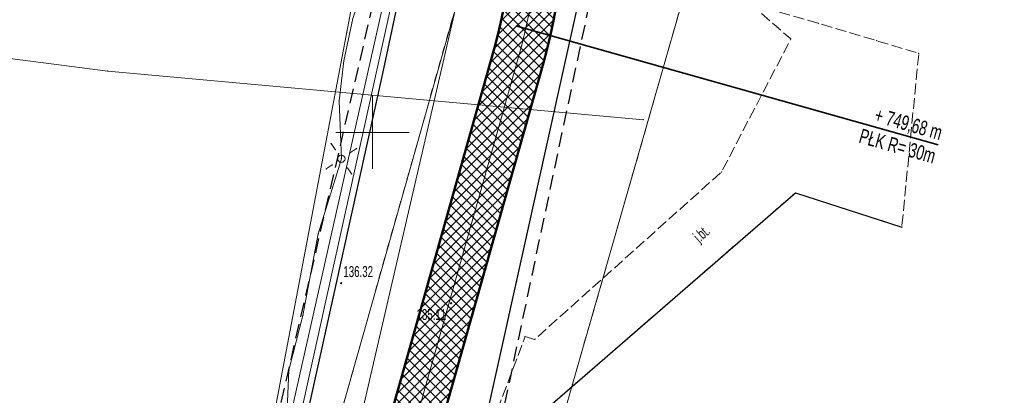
# Model space of a CAD drawing. Extents: x 6456700 to 6518119, y 5963420 to 5980059.
# Tile 107 of 256: x 6512145 to 6512212, y 5964531 to 5964557. Entities that reach past the tile are written whole.
import ezdxf
from ezdxf.enums import TextEntityAlignment as Align

# ---------------------------------------------------------------- set-up
doc = ezdxf.new("R2010")
doc.units = 0
doc.header["$MEASUREMENT"] = 0
for name, pattern in [('L_0_03', [1, 0.5, -0.5]), ('L_0_04', [1.5, 1, -0.5]), ('L_0_52', [1, 0.75, -0.25])]:
    doc.linetypes.add(name, pattern=pattern)
doc.layers.get('0').update_dxf_attribs({"color": 2, "linetype": 'CONTINUOUS', "lineweight": 5})
for name, color, linetype, lineweight in [('18mm Kreska ciągła', 7, 'CONTINUOUS', 18), ('218_kontur_uzytku_gruntowego', 96, 'L_0_03', 18), ('219_dzialka_ewidencyjna', 7, 'CONTINUOUS', 18), ('35mm Ciągła', 7, 'CONTINUOUS', 35), ('50mm Kreska ciągła', 7, 'CONTINUOUS', 50), ('9mm Kreska ciągła', 252, 'CONTINUOUS', 9), ('jezdnia', 7, 'CONTINUOUS', 18), ('jezdnia_Atr17', 7, 'CONTINUOUS', 18), ('kraweznik', 7, 'CONTINUOUS', 18), ('latarnia', 7, 'CONTINUOUS', 18), ('pikieta_sztuczna', 7, 'CONTINUOUS', 18), ('pikieta_sztuczna_Atr2', 7, 'CONTINUOUS', 18), ('przewod_elektroenergetyczny_podziemny', 7, 'CONTINUOUS', 18), ('przewod_elektroenergetyczny_sredniego_napiecia', 7, 'CONTINUOUS', 18), ('przewod_telekomunikacyjny_napowietrzny', 7, 'CONTINUOUS', 18), ('sciana_oporowa__linia_', 7, 'CONTINUOUS', 18), ('siatka_krzyrzy', 7, 'CONTINUOUS', 18), ('Zakres', 7, 'CONTINUOUS', 18)]:
    doc.layers.add(name, color=color, linetype=linetype, lineweight=lineweight)
doc.styles.get("Standard").update_dxf_attribs({"font": 'txt', "width": 0.75})
doc.styles.add('Znaczniki', font='GOTHIC.TTF', dxfattribs={"width": 0.7})

# ---------------------------------------------------------------- blocks, each defined once
blk = doc.blocks.new('mdcp_nowa')
at = {"layer": 'pikieta_sztuczna', "linetype": 'Continuous', "lineweight": 18, "true_color": 0x000000}
for points in [[(6494897.85, 5980989.645, 1), (6494897.85, 5980989.735, 1)], [(6494905.37, 5980988.275, 1), (6494905.37, 5980988.365, 1)]]:
    blk.add_hatch(color=18, dxfattribs=at).paths.add_polyline_path(points)
for p in [(6494937.336, 5981005.402), (6494936.179, 5980993.529)]:
    blk.add_point(p)
at = {"layer": '218_kontur_uzytku_gruntowego', "lineweight": 18, "flags": 128}
for points in [[(6494904.26, 5980949.94), (6494922.88, 5981014.92)], [(6494907.1, 5981013.59), (6494894.76, 5980969.89)]]:
    blk.add_lwpolyline(points, dxfattribs=at)
at = {"layer": '219_dzialka_ewidencyjna', "color": 3, "linetype": 'Continuous', "lineweight": 18, "flags": 128}
for points in [[(6494904.26, 5980949.94), (6494922.88, 5981014.92)], [(6494894.76, 5980969.89), (6494907.1, 5981013.59)]]:
    blk.add_lwpolyline(points, dxfattribs=at)
at = {"layer": 'jezdnia', "color": 7, "linetype": 'L_0_52', "lineweight": 18, "flags": 128}
for points in [[(6494901.28, 5981033.55), (6494895.98, 5981037.05), (6494891.79, 5981038.5), (6494887.13, 5981039.27), (6494882.27, 5981039.11), (6494875.49, 5981037.4), (6494866.94, 5981034.2), (6494865.13, 5981033.98), (6494863.73, 5981033.8), (6494859.98, 5981033.33), (6494859.47, 5981035.75), (6494866.03, 5981036.51), (6494874.51, 5981040.25), (6494881.85, 5981042.1), (6494887.33, 5981042.28), (6494892.57, 5981041.41), (6494897.26, 5981039.7), (6494882.58, 5981059.01), (6494884.95, 5981060.87), (6494891.08, 5981052.78), (6494898.92, 5981042.35), (6494908.85, 5981029.59), (6494911.52, 5981023.9), (6494915.25, 5981014.07), (6494914.78, 5981012.09), (6494906.97, 5980976.83), (6494902.68, 5980957.34), (6494894.73, 5980959.02), (6494897.08, 5980960.46), (6494898.72, 5980967.42), (6494893.04, 5980969.39), (6494900.7, 5981004.04), (6494905.1, 5981024.68), (6494905.84, 5981028.59), (6494904.34, 5981030.87)], [(6494910.43, 5980986.04), (6494911.08, 5980985.84), (6494923.86, 5980997.3), (6494928.59, 5981006.39), (6494924.9, 5981009.58), (6494914.78, 5981012.09), (6494915.25, 5981014.07), (6494926.7, 5981012.44), (6494925.86, 5981009.71), (6494927.38, 5981009.24), (6494927.14, 5981008.42), (6494930.47, 5981007.46), (6494934.47, 5981006.27), (6494937.336, 5981005.402), (6494936.179, 5980993.529), (6494928.9, 5980995.86), (6494906.97, 5980976.83)]]:
    blk.add_lwpolyline(points, close=True, dxfattribs=at)
at = {"layer": 'jezdnia'}
for p in [(6494930.47, 5981007.46), (6494928.59, 5981006.39), (6494934.47, 5981006.27), (6494900.7, 5981004.04), (6494923.86, 5980997.3), (6494928.9, 5980995.86), (6494910.43, 5980986.04), (6494911.08, 5980985.84)]:
    blk.add_point(p, dxfattribs=at)
at = {"layer": 'kraweznik', "color": 7, "linetype": 'Continuous', "lineweight": 25, "flags": 128}
for points in [[(6494897.08, 5980960.46), (6494898.72, 5980967.42), (6494893.04, 5980969.39), (6494900.7, 5981004.04), (6494905.1, 5981024.68)], [(6494902.53, 5980950.23), (6494902.68, 5980957.34), (6494906.97, 5980976.83), (6494914.78, 5981012.09), (6494924.9, 5981009.58)], [(6494906.97, 5980976.83), (6494928.9, 5980995.86), (6494936.179, 5980993.529)]]:
    blk.add_lwpolyline(points, dxfattribs=at)
at = {"layer": 'kraweznik'}
for p in [(6494900.7, 5981004.04), (6494928.9, 5980995.86)]:
    blk.add_point(p, dxfattribs=at)
at = {"layer": 'latarnia', "color": 7, "linetype": 'Continuous', "lineweight": 13, "flags": 128}
for points in [[(6494897.451, 5980998.822), (6494897.172, 5980999.236)], [(6494898.492, 5980998.618), (6494898.906, 5980998.897)], [(6494897.247, 5980997.781), (6494896.833, 5980997.502)], [(6494898.288, 5980997.577), (6494898.567, 5980997.163)]]:
    blk.add_lwpolyline(points, dxfattribs=at)
at = {"layer": 'latarnia', "color": 7, "linetype": 'Continuous', "lineweight": 13}
blk.add_circle((6494897.87, 5980998.2), 0.25, dxfattribs=at)
at = {"layer": 'latarnia'}
for p in [(6494897.172, 5980999.236), (6494897.451, 5980998.822), (6494898.492, 5980998.618), (6494898.906, 5980998.897), (6494897.247, 5980997.781), (6494897.87, 5980998.2), (6494896.833, 5980997.502), (6494898.288, 5980997.577), (6494898.567, 5980997.163)]:
    blk.add_point(p, dxfattribs=at)
at = {"layer": 'pikieta_sztuczna', "color": 7, "linetype": 'Continuous', "lineweight": 18}
for centre in [(6494897.85, 5980989.69), (6494905.37, 5980988.32)]:
    blk.add_circle(centre, 0.045, dxfattribs=at)
at = {"layer": 'pikieta_sztuczna'}
for p in [(6494897.85, 5980989.69), (6494905.37, 5980988.32)]:
    blk.add_point(p, dxfattribs=at)
at = {"layer": 'przewod_elektroenergetyczny_podziemny', "color": 1, "linetype": 'Continuous', "lineweight": 18, "flags": 128}
for points in [[(6494892.56, 5980976.89), (6494901.84, 5981025.85), (6494895.3, 5981033.34), (6494895.01, 5981040.85), (6494891.23, 5981046.73)], [(6494891.38, 5980970.44), (6494892.73, 5980973.81), (6494893.39, 5980977.37), (6494894.17, 5980981.06), (6494894.29, 5980983.73), (6494895.24, 5980987.47), (6494896.29, 5980993.06), (6494897.87, 5980998.2), (6494897.71, 5981002.15), (6494898.05, 5981004.89), (6494898.65, 5981007.79), (6494900.31, 5981012.68), (6494901.06, 5981014.51), (6494901.41, 5981015.18), (6494901.97, 5981015.33)]]:
    blk.add_lwpolyline(points, dxfattribs=at)
at = {"layer": 'przewod_elektroenergetyczny_podziemny'}
for p in [(6494898.05, 5981004.89), (6494897.71, 5981002.15), (6494897.87, 5980998.2), (6494896.29, 5980993.06), (6494895.24, 5980987.47), (6494894.29, 5980983.73)]:
    blk.add_point(p, dxfattribs=at)
at = {"layer": 'przewod_elektroenergetyczny_sredniego_napiecia', "color": 1, "linetype": 'Continuous', "lineweight": 18, "flags": 128}
blk.add_lwpolyline([(6494907.06, 5981014.49), (6494890.22, 5980941.65)], dxfattribs=at)
at = {"layer": 'przewod_telekomunikacyjny_napowietrzny', "color": 30, "linetype": 'Continuous', "lineweight": 18, "flags": 128}
for points in [[(6494862.52, 5981006.69), (6494881.9, 5981004.19)], [(6494881.9, 5981004.19), (6494918.52, 5981000.87)]]:
    blk.add_lwpolyline(points, dxfattribs=at)
at = {"layer": 'przewod_telekomunikacyjny_napowietrzny'}
for p in [(6494881.9, 5981004.19), (6494881.9, 5981004.19), (6494881.9, 5981004.19), (6494918.52, 5981000.87), (6494918.52, 5981000.87)]:
    blk.add_point(p, dxfattribs=at)
at = {"layer": 'przewod_telekomunikacyjny_napowietrzny', "color": 30}
for p in [(6494881.9, 5981004.19), (6494881.9, 5981004.19), (6494918.52, 5981000.87)]:
    blk.add_point(p, dxfattribs=at)
at = {"layer": 'sciana_oporowa__linia_', "color": 7, "linetype": 'Continuous', "lineweight": 18, "flags": 128}
for points in [[(6494905.005, 5981028.671), (6494902.805, 5981018.003), (6494891.874, 5980969.378), (6494891.263, 5980969.386)], [(6494905.495, 5981028.57), (6494903.294, 5981017.897), (6494892.406, 5980968.582), (6494891.177, 5980968.894)]]:
    blk.add_lwpolyline(points, dxfattribs=at)
at = {"layer": 'siatka_krzyrzy', "linetype": 'Continuous', "lineweight": 18, "flags": 128}
for points in [[(6494900, 5980997.5), (6494900, 5981002.5)], [(6494897.5, 5981000), (6494902.5, 5981000)]]:
    blk.add_lwpolyline(points, dxfattribs=at)
at = {"layer": 'Zakres', "linetype": 'L_0_04', "lineweight": 25, "flags": 128}
blk.add_lwpolyline([(6495113.77, 5985050.22), (6495121.12, 5984877.07), (6495125.76, 5984757.87), (6495129.89, 5984649.81), (6495141.08, 5984611.3), (6495145.77, 5984544.53), (6495147.36, 5984487.27), (6495157.22, 5984392.07), (6495162.95, 5984387.45), (6495180.24, 5984384.16), (6495229.5, 5984386.61), (6495251.65, 5984373.41), (6495258.77, 5984357.12), (6495255.44, 5984330.44), (6495250.77, 5984304.39), (6495252.21, 5984282.78), (6495255.46, 5984256.45), (6495254.94, 5984238.25), (6495266.4, 5984211), (6495277.24, 5984182.33), (6495294.2, 5984133.19), (6495300.94, 5984095.37), (6495313.24, 5984037.69), (6495317.44, 5983978.18), (6495300.35, 5983922.18), (6495282.35, 5983883.38), (6495266.21, 5983862.23), (6495242.03, 5983839.67), (6495211.11, 5983816.86), (6495158.26, 5983772.66), (6495130.6, 5983651.16), (6495116.31, 5983543.43), (6495129.51, 5983346.73), (6495134.58, 5983264.71), (6495139.64, 5983186.97), (6495193.25, 5983077.94), (6495199.2, 5983041.97), (6495206.23, 5983026), (6495208.96, 5983004.88), (6495202.27, 5982979.48), (6495202.42, 5982950.13), (6495209.35, 5982897.38), (6495215.97, 5982850.34), (6495228.6, 5982809.97), (6495226.85, 5982778.82), (6495225.04, 5982750.56), (6495220.26, 5982723.37), (6495226.54, 5982679.97), (6495206.06, 5982669.48), (6495192.68, 5982657.71), (6495184.57, 5982648.65), (6495174.78, 5982624.58), (6495164.23, 5982604.61), (6495150.7, 5982588.3), (6495137.69, 5982582.43), (6495118.26, 5982573.75), (6495100.35, 5982558.42), (6495090.36, 5982544.99), (6495075.87, 5982519.06), (6495060.83, 5982499.68), (6495049.41, 5982485.49), (6495035.07, 5982459.7), (6495006.7, 5982406.64), (6494980.89, 5982351.84), (6494944.35, 5982293.29), (6494925.72, 5982250.11), (6494905.2, 5982190.37), (6494898.43, 5982153.5), (6494879.51, 5982063.89), (6494864.14, 5981992.66), (6494816.93, 5981768.61), (6494777.79, 5981577.7), (6494739.84, 5981394.72), (6494718.65, 5981297.89), (6494716.45, 5981237.31), (6494738.62, 5981208.21), (6494776.48, 5981173.06), (6494817.16, 5981137.44), (6494847.63, 5981109.8), (6494877.39, 5981077.08), (6494912.75, 5981030.55), (6494916.06, 5981014.71), (6494903.86, 5980957.01), (6494916.13, 5980953.51), (6494892.32, 5980927.59), (6494850.7, 5980858.8), (6494806.81, 5980779.89), (6494785.1, 5980753.49), (6494715.22, 5980723.29), (6494679.96, 5980686.78), (6494651.35, 5980651.29), (6494549.14, 5980683.24), (6494511.84, 5980659.66), (6494443.61, 5980630.33), (6494428.78, 5980598.6), (6494431.58, 5980579.46), (6494420.56, 5980549.76), (6494416.45, 5980528.2), (6494403.86, 5980507.16), (6494388.89, 5980482.96), (6494365.32, 5980407.99), (6494335.67, 5980315.15), (6494332.29, 5980297.41), (6494335.1, 5980278.18), (6494347.25, 5980254.84), (6494336.79, 5980250.09), (6494300.04, 5980271.34), (6494320.8, 5980301.43), (6494336.81, 5980349.17), (6494344.85, 5980380.92), (6494360.85, 5980437.13), (6494374.18, 5980476.38), (6494386.14, 5980498.84), (6494403.02, 5980528.52), (6494411.33, 5980563.19), (6494420.84, 5980586.25), (6494420.25, 5980601.11), (6494434.95, 5980635.94), (6494446.75, 5980644.99), (6494465.77, 5980647.27), (6494513.02, 5980669.46), (6494507.85, 5980679.68), (6494547.89, 5980705.83), (6494570.06, 5980691.34), (6494636.17, 5980669.05), (6494706.14, 5980756.86), (6494742.78, 5980772.58), (6494798.53, 5980814.27), (6494826.12, 5980867.97), (6494849.57, 5980908.6), (6494845.35, 5980942.01), (6494853.94, 5980970.83), (6494891.08, 5980960.54), (6494890.11, 5980965.73), (6494903.94, 5981025.69), (6494869.98, 5981070.3), (6494770.97, 5981160.58), (6494728.18, 5981200.64), (6494706.13, 5981229.56), (6494707.94, 5981299.75), (6494728.84, 5981398.1), (6494767.06, 5981580.19), (6494806.17, 5981770.55), (6494854.36, 5981994.76), (6494869.73, 5982065.97), (6494888.61, 5982155.44), (6494891.67, 5982173.95), (6494895.82, 5982197.45), (6494916.38, 5982253.72), (6494935.47, 5982297.95), (6494954.97, 5982331.67), (6494972.09, 5982356.64), (6494997.76, 5982411.14), (6495026.29, 5982464.48), (6495041.09, 5982491.09), (6495052.99, 5982505.88), (6495067.51, 5982524.6), (6495081.94, 5982550.43), (6495092.99, 5982565.28), (6495112.86, 5982582.29), (6495133.59, 5982591.55), (6495144.48, 5982596.46), (6495155.87, 5982610.19), (6495165.7, 5982628.8), (6495175.96, 5982654.03), (6495185.62, 5982664.83), (6495200.4, 5982677.82), (6495212.49, 5982688.04), (6495209.64, 5982723.43), (6495215.22, 5982750.57), (6495216.87, 5982779.54), (6495218.31, 5982809.31), (6495206.86, 5982847.92), (6495199.44, 5982894.74), (6495192.11, 5982948.71), (6495190.16, 5982979.24), (6495183.47, 5983075.16), (6495129.79, 5983184.34), (6495124.6, 5983264.07), (6495119.53, 5983346.09), (6495106.27, 5983543.75), (6495120.74, 5983652.9), (6495148.75, 5983779.42), (6495204.15, 5983826.04), (6495273.41, 5983889.36), (6495288.53, 5983927.42), (6495300.83, 5983964.69), (6495303.91, 5983980.14), (6495301.32, 5984039.55), (6495291.1, 5984093.63), (6495284.5, 5984130.67), (6495267.84, 5984178.93), (6495257.12, 5984207.3), (6495244.96, 5984236.19), (6495244.79, 5984255.42), (6495242.25, 5984281.97), (6495240.71, 5984304.95), (6495245.55, 5984331.94), (6495248.51, 5984355.64), (6495243.77, 5984366.47), (6495226.98, 5984376.47), (6495179.54, 5984374.12), (6495158.61, 5984378.09), (6495147.7, 5984386.91), (6495137.38, 5984486.61), (6495135.78, 5984544.04), (6495131.18, 5984609.54), (6495119.95, 5984648.2), (6495115.76, 5984757.49), (6495111.12, 5984876.67), (6495103.73, 5985050.93), (6495109.36, 5985081.73), (6495120.41, 5985085.88)], close=True, dxfattribs=at)
at = {"layer": 'jezdnia_Atr17', "color": 7, "lineweight": 15, "width": 0.66}
blk.add_text('j.bt.', height=0.75, rotation=41, dxfattribs=at).set_placement((6494921.838, 5980993.006), align=Align.TOP_LEFT)
at = {"layer": 'pikieta_sztuczna_Atr2', "color": 7, "lineweight": 15, "width": 0.66}
for s, p in [('136.32', (6494898.01, 5980990.86)), ('135.11', (6494903.01, 5980987.92))]:
    blk.add_text(s, height=0.75, dxfattribs=at).set_placement(p, align=Align.TOP_LEFT)

msp = doc.modelspace()

# ---------------------------------------------------------------- block references
at = {"linetype": 'ByBlock'}
msp.add_blockref('mdcp_nowa', (17268.786, -16450.998), dxfattribs=at)

# ---------------------------------------------------------------- next in the draw order: hatches: boundary and pattern name
at = {"layer": '9mm Kreska ciągła'}
h = msp.add_hatch(dxfattribs=at)
h.set_pattern_fill('ANSI37', color=256, scale=4)
h.set_pattern_definition([(45, (6511391.7311, 5964414.95413), (-0.3535534, 0.3535534), []), (135, (6511391.7311, 5964414.95413), (-0.3535534, -0.3535534), [])])
h.paths.add_polyline_path([(6511984.401, 5964771.057), (6511986.973, 5964773.43), (6512013.817, 5964744.33, 0.025742), (6512032.026, 5964726.523), (6512141.367, 5964630.089, -0.068261), (6512159.562, 5964608.994), (6512175.935, 5964583.751, -0.215922), (6512180.47, 5964553.766), (6512164.353, 5964496.691, 0.178914), (6512164.804, 5964490.987, 0.545091), (6512169.798, 5964490.285), (6512163.387, 5964482.863, 0.371591), (6512163.389, 5964486.781, -0.251667), (6512160.985, 5964497.642), (6512177.102, 5964554.717, 0.215922), (6512172.999, 5964581.847), (6512156.625, 5964607.09, 0.068261), (6512139.052, 5964627.464), (6512029.711, 5964723.898, -0.025742), (6512011.245, 5964741.957)])

# ---------------------------------------------------------------- next in the draw order: linework, layer by layer
at = {"layer": '18mm Kreska ciągła', "color": 4, "ltscale": 0.1}
msp.add_lwpolyline([(6512124.763, 5965526.137), (6511981.952, 5964848.133, 0.046783), (6511981.208, 5964841.64), (6511980.073, 5964786.562, 0.193797), (6511985.368, 5964772.589), (6512012.531, 5964743.143, 0.025742), (6512030.868, 5964725.211), (6512140.209, 5964628.776, -0.068261), (6512158.093, 5964608.042), (6512174.467, 5964582.799, -0.215922), (6512178.786, 5964554.241), (6512162.669, 5964497.166)], format="xyb", dxfattribs=at)
at = {"layer": '35mm Ciągła'}
msp.add_line((6512178.587, 5964556.298), (6512207.458, 5964548.145), dxfattribs=at)
at = {"layer": '50mm Kreska ciągła', "color": 6, "ltscale": 0.1}
for points in [[(6512123.051, 5965526.497), (6511980.24, 5964848.494, 0.046783), (6511979.458, 5964841.676), (6511978.323, 5964786.598, 0.193797), (6511984.082, 5964771.402), (6512011.245, 5964741.957, 0.025742), (6512029.711, 5964723.898), (6512139.052, 5964627.464, -0.068261), (6512156.625, 5964607.09), (6512172.999, 5964581.847, -0.215922), (6512177.102, 5964554.717), (6512160.985, 5964497.642)], [(6512126.476, 5965525.776), (6511983.665, 5964847.772, 0.046783), (6511982.958, 5964841.604), (6511981.823, 5964786.526, 0.193797), (6511986.655, 5964773.776), (6512013.817, 5964744.33, 0.025742), (6512032.026, 5964726.523), (6512141.367, 5964630.089, -0.068261), (6512159.562, 5964608.994), (6512175.935, 5964583.751, -0.215922), (6512180.47, 5964553.766), (6512164.353, 5964496.691)]]:
    msp.add_lwpolyline(points, format="xyb", dxfattribs=at)

# ---------------------------------------------------------------- next in the draw order: texts
at = {"layer": '18mm Kreska ciągła', "insert": (6512207.458, 5964548.145), "char_height": 1, "attachment_point": 6, "rotation": 344.23193, "style": 'Znaczniki'}
msp.add_mtext('+ 749,68 m\\PPŁK R= 30m', dxfattribs=at)

doc.saveas('drawing.dxf')
